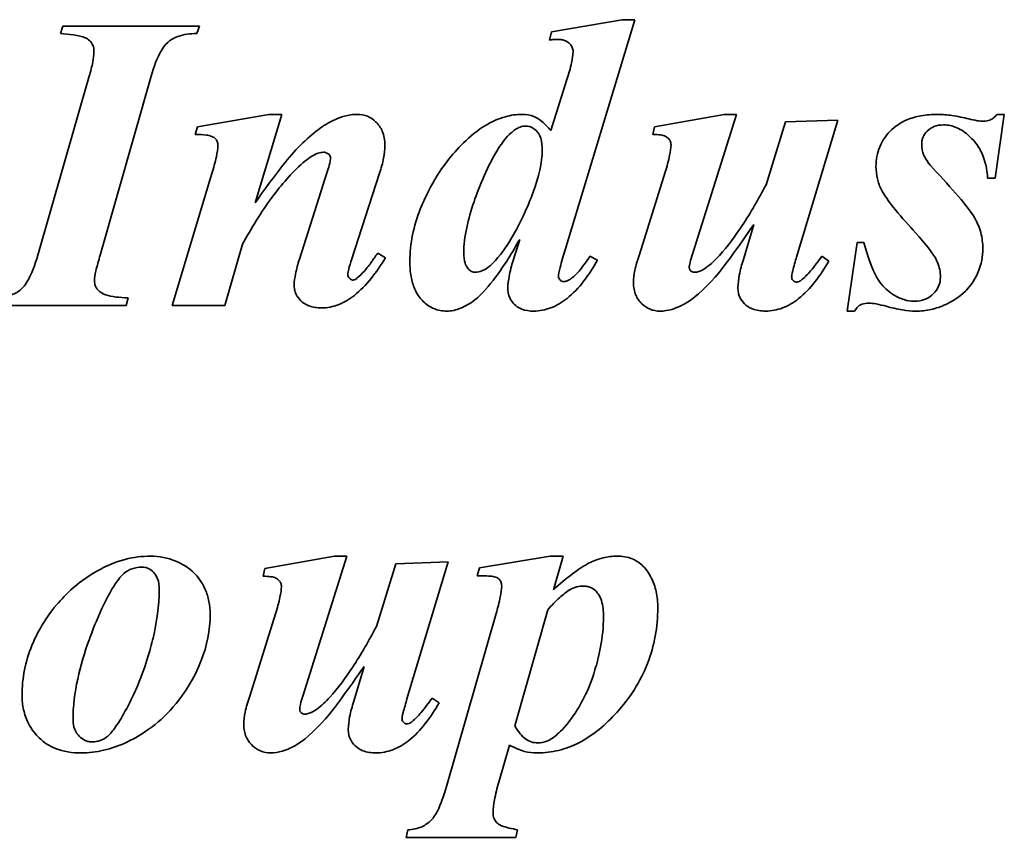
# Model space of a CAD drawing. Header units: millimetres. Extents: x 315 to 945, y 170 to 721.
# Tile 4 of 5: x 610 to 716, y 447 to 535. Entities that reach past the tile are written whole.
import ezdxf

# ---------------------------------------------------------------- set-up
doc = ezdxf.new("R2010")
doc.units = ezdxf.units.MM
doc.header["$LTSCALE"] = 3
doc.layers.add('Krawędzie widoczne(ISO)', color=7, linetype='Continuous', lineweight=35, true_color=0x262659)

msp = doc.modelspace()

# ---------------------------------------------------------------- linework, layer by layer
at = {"layer": 'Krawędzie widoczne(ISO)'}
for p, q in [((614.77, 534.12), (614.52, 533.31)), ((629.45, 534.12), (614.77, 534.12)), ((629.15, 533.31), (629.45, 534.12)), ((674.84, 534.8), (667.24, 533.48)), ((668.71, 510.07), (676.21, 534.8)), ((676.21, 534.8), (674.84, 534.8)), ((667.24, 533.48), (667.04, 532.62)), ((617.61, 528.72), (612.09, 509.51)), ((618.78, 509.51), (624.25, 528.72)), ((668.91, 528.38), (667.19, 522.89)), ((636.9, 524.63), (629.23, 523.31)), ((635.43, 515.14), (638.29, 524.63)), ((638.29, 524.63), (636.9, 524.63)), ((685.79, 524.63), (678.32, 523.31)), ((682.39, 509.61), (687.12, 524.63)), ((687.12, 524.63), (685.79, 524.63)), ((714.89, 517.79), (715.87, 524.63)), ((715.87, 524.63), (715.06, 524.63)), ((692.36, 523.82), (690.28, 517.06)), ((697.98, 524.02), (692.36, 523.82)), ((693.56, 509.31), (697.98, 524.02)), ((629.23, 523.31), (628.98, 522.47)), ((678.32, 523.31), (678.12, 522.47)), ((630.79, 518.28), (626.51, 504.12)), ((643.2, 518.58), (640.18, 509.09)), ((645.77, 509.02), (648.78, 518.33)), ((679.47, 518.43), (676.68, 509.58)), ((714.08, 517.79), (714.89, 517.79)), ((688.96, 512.79), (687.85, 509.04)), ((632.17, 504.12), (634.08, 510.68)), ((663.83, 511.2), (663.12, 508.94)), ((700.06, 510.88), (698.98, 503.5)), ((700.77, 510.88), (700.06, 510.88)), ((649.42, 509.24), (648.59, 509.73)), ((672.19, 508.97), (671.38, 509.39)), ((697.02, 508.87), (696.26, 509.39)), ((621.58, 504.12), (621.8, 504.92)), ((606.7, 504.12), (621.58, 504.12)), ((626.51, 504.12), (632.17, 504.12)), ((698.98, 503.5), (699.79, 503.5)), ((643.96, 477.18), (636.48, 475.86)), ((640.55, 462.16), (645.28, 477.18)), ((645.28, 477.18), (643.96, 477.18)), ((667.12, 477.18), (659.52, 475.93)), ((668.49, 477.18), (667.12, 477.18)), ((667.46, 473.58), (668.49, 477.18)), ((636.48, 475.86), (636.28, 475.02)), ((650.53, 476.37), (648.44, 469.61)), ((656.14, 476.57), (650.53, 476.37)), ((651.73, 461.86), (656.14, 476.57)), ((659.52, 475.93), (659.28, 475.07)), ((637.63, 470.98), (634.84, 462.13)), ((661.31, 471.03), (655.97, 452.43)), ((663.32, 458.95), (666.85, 471.42)), ((647.12, 465.34), (646.02, 461.59)), ((655.18, 461.42), (654.42, 461.94)), ((661.58, 452.92), (662.73, 456.89)), ((651.82, 447.79), (651.63, 446.98)), ((663.42, 446.98), (663.61, 447.79)), ((651.63, 446.98), (663.42, 446.98))]:
    msp.add_line(p, q, dxfattribs=at)
for points, knots in [([(614.52, 533.31), (615.4, 533.25), (616.53, 533.14), (617.31, 532.81), (617.5, 532.72), (617.82, 532.39), (617.93, 532.23), (618.09, 531.85), (618.12, 531.62), (618.12, 531.39)], [-0.6373129, -0.6373129, -0.6373129, -0.6373129, -0.2075339, -0.2075339, -0.1258508, -0.1258508, -0.0681153, -0.0681153, 0, 0, 0, 0]), ([(624.25, 528.72), (624.54, 529.72), (624.9, 530.72), (625.55, 531.81), (625.78, 532.12), (626.25, 532.55), (626.59, 532.8), (627.76, 533.23), (628.47, 533.31), (629.15, 533.31)], [-1.166148, -1.166148, -1.166148, -1.166148, -0.603716, -0.603716, -0.374739, -0.374739, -0.203762, -0.203762, 0, 0, 0, 0]), ([(667.04, 532.62), (667.2, 532.64), (667.36, 532.66), (667.66, 532.69), (667.79, 532.69), (667.93, 532.69)], [-0.08786677, -0.08786677, -0.08786677, -0.08786677, -0.04008979, -0.04008979, 0, 0, 0, 0]), ([(667.93, 532.69), (668.07, 532.69), (668.22, 532.68), (668.49, 532.63), (668.62, 532.59), (668.97, 532.44), (669.13, 532.3), (669.34, 532.08), (669.42, 531.95), (669.54, 531.67), (669.57, 531.52), (669.57, 531.37)], [-0.1900089, -0.1900089, -0.1900089, -0.1900089, -0.1630808, -0.1630808, -0.1385214, -0.1385214, -0.0915822, -0.0915822, -0.0460618, -0.0460618, 0, 0, 0, 0]), ([(618.12, 531.39), (618.12, 531.04), (618.06, 530.62), (617.9, 529.76), (617.75, 529.22), (617.61, 528.72)], [-0.2621429, -0.2621429, -0.2621429, -0.2621429, -0.1551944, -0.1551944, 0, 0, 0, 0]), ([(669.57, 531.37), (669.57, 531.02), (669.49, 530.58), (669.27, 529.59), (669.09, 528.95), (668.91, 528.38)], [-0.302847, -0.302847, -0.302847, -0.302847, -0.178125, -0.178125, 0, 0, 0, 0]), ([(646.41, 524.63), (645.93, 524.63), (645.46, 524.56), (644.29, 524.23), (643.72, 523.94), (642.39, 523.26), (641.13, 522.19), (639.81, 520.83)], [-0.7468388, -0.7468388, -0.7468388, -0.7468388, -0.6765568, -0.6765568, -0.5663734, -0.5663734, 0, 0, 0, 0]), ([(649.37, 521.3), (649.37, 521.57), (649.35, 521.84), (649.25, 522.35), (649.18, 522.6), (648.92, 523.2), (648.68, 523.54), (648.11, 524.09), (647.82, 524.29), (647.14, 524.57), (646.78, 524.63), (646.41, 524.63)], [-0.5209884, -0.5209884, -0.5209884, -0.5209884, -0.4326593, -0.4326593, -0.3507269, -0.3507269, -0.2186441, -0.2186441, -0.1119866, -0.1119866, 0, 0, 0, 0]), ([(664.08, 524.63), (663.48, 524.63), (662.88, 524.54), (661.52, 524.17), (660.86, 523.84), (658.74, 522.68), (657.18, 521.01), (654.68, 517.9), (653.64, 515.66), (652.44, 512.64), (652.04, 510.75), (652.04, 508.8)], [-1.263066, -1.263066, -1.263066, -1.263066, -1.229364, -1.229364, -1.183859, -1.183859, -0.975186, -0.975186, -0.586469, -0.586469, 0, 0, 0, 0]), ([(667.19, 522.89), (666.9, 523.23), (666.56, 523.58), (665.89, 524.13), (665.62, 524.28), (664.95, 524.56), (664.52, 524.63), (664.08, 524.63)], [-0.3083639, -0.3083639, -0.3083639, -0.3083639, -0.217361, -0.217361, -0.1321231, -0.1321231, 0, 0, 0, 0]), ([(708.71, 524.63), (708.11, 524.63), (707.51, 524.59), (706.4, 524.39), (705.88, 524.24), (704.75, 523.76), (704.14, 523.37), (703.11, 522.31), (702.75, 521.77), (702.21, 520.49), (702.09, 519.77), (702.09, 519.04)], [-1.056037, -1.056037, -1.056037, -1.056037, -0.847204, -0.847204, -0.661266, -0.661266, -0.417535, -0.417535, -0.219088, -0.219088, 0, 0, 0, 0]), ([(712.07, 524.14), (711.47, 524.29), (710.85, 524.42), (709.74, 524.58), (709.22, 524.63), (708.71, 524.63)], [-0.3366038, -0.3366038, -0.3366038, -0.3366038, -0.1513603, -0.1513603, 0, 0, 0, 0]), ([(715.06, 524.63), (714.96, 524.49), (714.84, 524.37), (714.59, 524.16), (714.46, 524.08), (714.11, 523.93), (713.89, 523.89), (713.66, 523.89)], [-0.1654833, -0.1654833, -0.1654833, -0.1654833, -0.1146848, -0.1146848, -0.0673965, -0.0673965, 0, 0, 0, 0]), ([(662.9, 522.64), (663.19, 522.9), (663.52, 523.14), (664.07, 523.34), (664.27, 523.38), (664.47, 523.38)], [-0.1755741, -0.1755741, -0.1755741, -0.1755741, -0.0605045, -0.0605045, 0, 0, 0, 0]), ([(664.47, 523.38), (664.59, 523.38), (664.7, 523.37), (664.93, 523.31), (665.04, 523.28), (665.36, 523.11), (665.56, 522.95), (665.8, 522.67), (665.96, 522.46), (666.22, 521.67), (666.26, 521.21), (666.26, 520.78)], [-0.7644939, -0.7644939, -0.7644939, -0.7644939, -0.6408518, -0.6408518, -0.5182429, -0.5182429, -0.2506352, -0.2506352, -0.1275716, -0.1275716, 0, 0, 0, 0]), ([(707, 521.47), (707, 521.6), (707.01, 521.72), (707.06, 521.97), (707.09, 522.09), (707.25, 522.44), (707.4, 522.65), (707.85, 523.09), (708.11, 523.23), (708.64, 523.45), (708.99, 523.5), (709.35, 523.5)], [-0.2628807, -0.2628807, -0.2628807, -0.2628807, -0.2402612, -0.2402612, -0.2182572, -0.2182572, -0.1721496, -0.1721496, -0.106597, -0.106597, 0, 0, 0, 0]), ([(709.35, 523.5), (709.59, 523.5), (709.83, 523.48), (710.3, 523.38), (710.54, 523.3), (711.26, 522.99), (711.7, 522.67), (712.84, 521.64), (713.21, 520.99), (713.82, 519.69), (714.02, 518.74), (714.08, 517.79)], [-0.5761824, -0.5761824, -0.5761824, -0.5761824, -0.5415474, -0.5415474, -0.5063063, -0.5063063, -0.4286761, -0.4286761, -0.2859912, -0.2859912, 0, 0, 0, 0]), ([(713.66, 523.89), (713.44, 523.89), (713.19, 523.92), (712.67, 524), (712.36, 524.07), (712.07, 524.14)], [-0.1575099, -0.1575099, -0.1575099, -0.1575099, -0.0901544, -0.0901544, 0, 0, 0, 0]), ([(628.98, 522.47), (629.4, 522.47), (629.86, 522.46), (630.38, 522.39), (630.61, 522.35), (630.96, 522.17), (631.07, 522.1), (631.22, 521.95), (631.3, 521.85), (631.41, 521.57), (631.43, 521.42), (631.43, 521.27)], [-0.6242156, -0.6242156, -0.6242156, -0.6242156, -0.3124432, -0.3124432, -0.1646324, -0.1646324, -0.0909288, -0.0909288, -0.0452178, -0.0452178, 0, 0, 0, 0]), ([(657.83, 509.75), (657.83, 511.49), (658.29, 513.4), (659.46, 516.79), (660.45, 519.25), (661.94, 521.58), (662.39, 522.19), (662.9, 522.64)], [-1.58624, -1.58624, -1.58624, -1.58624, -0.832035, -0.832035, -0.204639, -0.204639, 0, 0, 0, 0]), ([(678.12, 522.47), (678.39, 522.47), (678.7, 522.46), (679.19, 522.39), (679.33, 522.35), (679.6, 522.21), (679.72, 522.13), (679.92, 521.92), (679.98, 521.82), (680.06, 521.61), (680.08, 521.48), (680.08, 521.35)], [-0.1458972, -0.1458972, -0.1458972, -0.1458972, -0.1147906, -0.1147906, -0.0891128, -0.0891128, -0.0654421, -0.0654421, -0.040607, -0.040607, 0, 0, 0, 0]), ([(631.43, 521.27), (631.42, 520.93), (631.35, 520.49), (631.14, 519.5), (630.96, 518.85), (630.79, 518.28)], [-0.3012734, -0.3012734, -0.3012734, -0.3012734, -0.1781772, -0.1781772, 0, 0, 0, 0]), ([(648.78, 518.33), (648.96, 518.85), (649.12, 519.4), (649.31, 520.38), (649.37, 520.85), (649.37, 521.3)], [-0.300648, -0.300648, -0.300648, -0.300648, -0.1350222, -0.1350222, 0, 0, 0, 0]), ([(680.08, 521.35), (680.08, 521.06), (680.02, 520.65), (679.81, 519.66), (679.63, 518.99), (679.47, 518.43)], [-0.3023632, -0.3023632, -0.3023632, -0.3023632, -0.1763339, -0.1763339, 0, 0, 0, 0]), ([(708.56, 518.45), (707.59, 519.48), (707.35, 519.97), (707.07, 520.62), (707, 521.03), (707, 521.47)], [-0.2112938, -0.2112938, -0.2112938, -0.2112938, -0.1302692, -0.1302692, 0, 0, 0, 0]), ([(639.81, 520.83), (639.22, 520.19), (638.52, 519.32), (637.14, 517.53), (636.23, 516.28), (635.43, 515.14)], [-0.6741237, -0.6741237, -0.6741237, -0.6741237, -0.4164358, -0.4164358, 0, 0, 0, 0]), ([(640.55, 519.41), (641.12, 519.91), (641.68, 520.28), (642.38, 520.52), (642.58, 520.56), (642.78, 520.56)], [-0.2219543, -0.2219543, -0.2219543, -0.2219543, -0.0606598, -0.0606598, 0, 0, 0, 0]), ([(642.78, 520.56), (642.84, 520.56), (642.91, 520.56), (643.03, 520.53), (643.08, 520.51), (643.24, 520.43), (643.32, 520.36), (643.41, 520.26), (643.45, 520.21), (643.5, 520.08), (643.52, 520.02), (643.52, 519.95)], [-0.08342679, -0.08342679, -0.08342679, -0.08342679, -0.07212497, -0.07212497, -0.06120897, -0.06120897, -0.04059948, -0.04059948, -0.02010116, -0.02010116, 0, 0, 0, 0]), ([(666.26, 520.78), (666.26, 519.44), (665.87, 517.88), (664.73, 514.78), (663.79, 512.65), (662.13, 510.01), (661.44, 509.08), (660.65, 508.38)], [-1.612107, -1.612107, -1.612107, -1.612107, -0.938358, -0.938358, -0.3183, -0.3183, 0, 0, 0, 0]), ([(634.08, 510.68), (635.02, 512.42), (636.09, 514.17), (638.23, 517.06), (639.33, 518.33), (640.55, 519.41)], [-1.082043, -1.082043, -1.082043, -1.082043, -0.487791, -0.487791, 0, 0, 0, 0]), ([(643.52, 519.95), (643.52, 519.78), (643.48, 519.58), (643.37, 519.12), (643.28, 518.83), (643.2, 518.58)], [-0.1401758, -0.1401758, -0.1401758, -0.1401758, -0.081348, -0.081348, 0, 0, 0, 0]), ([(702.09, 519.04), (702.09, 518.6), (702.14, 518.15), (702.34, 517.31), (702.48, 516.91), (702.68, 516.54)], [-0.2604431, -0.2604431, -0.2604431, -0.2604431, -0.1266781, -0.1266781, 0, 0, 0, 0]), ([(713.56, 510.24), (713.56, 510.81), (713.49, 511.38), (713.16, 512.63), (712.9, 513.12), (712.25, 514.37), (710.55, 516.33), (708.56, 518.45)], [-1.099276, -1.099276, -1.099276, -1.099276, -0.998727, -0.998727, -0.870426, -0.870426, 0, 0, 0, 0]), ([(690.28, 517.06), (689.5, 515.58), (688.64, 514.08), (686.99, 511.59), (686.17, 510.46), (685.28, 509.48)], [-0.8971335, -0.8971335, -0.8971335, -0.8971335, -0.3963164, -0.3963164, 0, 0, 0, 0]), ([(702.68, 516.54), (702.99, 515.95), (703.46, 515.29), (704.59, 513.85), (705.37, 512.98), (706.09, 512.2)], [-0.5486078, -0.5486078, -0.5486078, -0.5486078, -0.3173361, -0.3173361, 0, 0, 0, 0]), ([(684.81, 507.15), (685.36, 507.77), (686.02, 508.65), (687.31, 510.4), (688.19, 511.67), (688.96, 512.79)], [-0.6495984, -0.6495984, -0.6495984, -0.6495984, -0.4082726, -0.4082726, 0, 0, 0, 0]), ([(706.09, 512.2), (708.01, 510.1), (708.47, 509.28), (708.9, 508.22), (709.01, 507.7), (709.01, 507.15)], [-0.3412764, -0.3412764, -0.3412764, -0.3412764, -0.1633763, -0.1633763, 0, 0, 0, 0]), ([(659.01, 504.7), (659.79, 505.32), (660.56, 506.22), (662.17, 508.39), (663.07, 509.85), (663.83, 511.2)], [-0.8086035, -0.8086035, -0.8086035, -0.8086035, -0.4659243, -0.4659243, 0, 0, 0, 0]), ([(706.19, 504.56), (705.82, 504.56), (705.46, 504.62), (704.68, 504.87), (704.29, 505.07), (703.4, 505.62), (702.9, 506.07), (702.14, 507.13), (701.58, 508.09), (700.77, 510.88)], [-2.727872, -2.727872, -2.727872, -2.727872, -2.329222, -2.329222, -1.833618, -1.833618, -0.873073, -0.873073, 0, 0, 0, 0]), ([(648.59, 509.73), (648.47, 509.56), (648.33, 509.37), (648.13, 509.08), (648.03, 508.94), (647.95, 508.82)], [-0.1068318, -0.1068318, -0.1068318, -0.1068318, -0.0427052, -0.0427052, 0, 0, 0, 0]), ([(659.05, 507.67), (658.99, 507.67), (658.92, 507.68), (658.79, 507.71), (658.73, 507.74), (658.53, 507.84), (658.41, 507.94), (658.13, 508.27), (658.03, 508.47), (657.86, 508.99), (657.83, 509.39), (657.83, 509.75)], [-0.2220548, -0.2220548, -0.2220548, -0.2220548, -0.2086206, -0.2086206, -0.1949401, -0.1949401, -0.1640959, -0.1640959, -0.1086515, -0.1086515, 0, 0, 0, 0]), ([(668, 507.25), (668, 507.42), (668.07, 507.76), (668.32, 508.78), (668.54, 509.51), (668.71, 510.07)], [-0.3127418, -0.3127418, -0.3127418, -0.3127418, -0.1771508, -0.1771508, 0, 0, 0, 0]), ([(682.04, 508.16), (682.04, 508.31), (682.08, 508.51), (682.2, 509), (682.3, 509.33), (682.39, 509.61)], [-0.1511476, -0.1511476, -0.1511476, -0.1511476, -0.0876934, -0.0876934, 0, 0, 0, 0]), ([(706.36, 503.5), (706.91, 503.5), (707.46, 503.56), (708.54, 503.8), (709.07, 503.98), (710.2, 504.51), (710.99, 504.95), (711.95, 505.9), (712.59, 506.58), (713.4, 508.52), (713.56, 509.36), (713.56, 510.24)], [-3.130068, -3.130068, -3.130068, -3.130068, -2.363192, -2.363192, -1.586111, -1.586111, -0.62929, -0.62929, -0.263675, -0.263675, 0, 0, 0, 0]), ([(612.09, 509.51), (611.8, 508.49), (611.42, 507.46), (610.63, 506.14), (610.36, 505.89), (609.89, 505.51), (609.51, 505.33), (608.44, 504.99), (607.66, 504.92), (606.95, 504.92)], [-0.479985, -0.479985, -0.479985, -0.479985, -0.3954463, -0.3954463, -0.3372477, -0.3372477, -0.214238, -0.214238, 0, 0, 0, 0]), ([(618.17, 506.79), (618.17, 507.04), (618.23, 507.4), (618.45, 508.35), (618.63, 508.98), (618.78, 509.51)], [-0.2905969, -0.2905969, -0.2905969, -0.2905969, -0.1656333, -0.1656333, 0, 0, 0, 0]), ([(640.18, 509.09), (640.02, 508.58), (639.87, 508.01), (639.69, 507.12), (639.62, 506.69), (639.62, 506.32)], [-0.2743742, -0.2743742, -0.2743742, -0.2743742, -0.111237, -0.111237, 0, 0, 0, 0]), ([(642.56, 503.85), (643.17, 503.85), (643.77, 503.96), (644.97, 504.42), (645.55, 504.78), (647.36, 506.2), (648.47, 507.67), (649.42, 509.24)], [-0.9848531, -0.9848531, -0.9848531, -0.9848531, -0.7776491, -0.7776491, -0.5504324, -0.5504324, 0, 0, 0, 0]), ([(645.38, 507.42), (645.38, 507.58), (645.43, 507.82), (645.55, 508.33), (645.67, 508.71), (645.77, 509.02)], [-0.1554808, -0.1554808, -0.1554808, -0.1554808, -0.0982783, -0.0982783, 0, 0, 0, 0]), ([(647.95, 508.82), (647.7, 508.47), (647.44, 508.12), (646.91, 507.53), (646.64, 507.26), (646.36, 507.03)], [-0.2387281, -0.2387281, -0.2387281, -0.2387281, -0.1094422, -0.1094422, 0, 0, 0, 0]), ([(652.04, 508.8), (652.04, 508.26), (652.08, 507.72), (652.25, 506.74), (652.38, 506.29), (652.76, 505.42), (653.04, 504.95), (653.84, 504.19), (654.2, 503.94), (655.06, 503.58), (655.52, 503.5), (655.99, 503.5)], [-0.8651016, -0.8651016, -0.8651016, -0.8651016, -0.6541127, -0.6541127, -0.472702, -0.472702, -0.2770753, -0.2770753, -0.1423183, -0.1423183, 0, 0, 0, 0]), ([(663.12, 508.94), (662.96, 508.4), (662.81, 507.8), (662.63, 506.84), (662.56, 506.38), (662.56, 505.98)], [-0.2941597, -0.2941597, -0.2941597, -0.2941597, -0.121435, -0.121435, 0, 0, 0, 0]), ([(665.33, 503.5), (665.96, 503.5), (666.57, 503.62), (667.8, 504.09), (668.39, 504.44), (670.2, 505.89), (671.28, 507.37), (672.19, 508.97)], [-0.9938843, -0.9938843, -0.9938843, -0.9938843, -0.7807809, -0.7807809, -0.5510154, -0.5510154, 0, 0, 0, 0]), ([(671.38, 509.39), (671.06, 508.9), (670.69, 508.38), (670.03, 507.59), (669.71, 507.26), (669.4, 507.03)], [-0.2720376, -0.2720376, -0.2720376, -0.2720376, -0.1169025, -0.1169025, 0, 0, 0, 0]), ([(676.68, 509.58), (676.49, 509.03), (676.32, 508.44), (676.11, 507.44), (676.04, 506.97), (676.04, 506.54)], [-0.3051269, -0.3051269, -0.3051269, -0.3051269, -0.1298936, -0.1298936, 0, 0, 0, 0]), ([(685.28, 509.48), (684.86, 509.03), (684.36, 508.54), (683.62, 508.01), (683.35, 507.85), (682.92, 507.7), (682.77, 507.67), (682.61, 507.67)], [-0.3206453, -0.3206453, -0.3206453, -0.3206453, -0.1349844, -0.1349844, -0.0473274, -0.0473274, 0, 0, 0, 0]), ([(687.85, 509.04), (687.68, 508.5), (687.52, 507.93), (687.33, 506.94), (687.27, 506.47), (687.27, 506.03)], [-0.303526, -0.303526, -0.303526, -0.303526, -0.1327001, -0.1327001, 0, 0, 0, 0]), ([(690.23, 503.5), (690.86, 503.5), (691.46, 503.62), (692.67, 504.08), (693.25, 504.43), (695.04, 505.84), (696.12, 507.3), (697.02, 508.87)], [-0.97978, -0.97978, -0.97978, -0.97978, -0.7695521, -0.7695521, -0.5429276, -0.5429276, 0, 0, 0, 0]), ([(693.03, 507.15), (693.03, 507.25), (693.07, 507.49), (693.27, 508.28), (693.44, 508.87), (693.56, 509.31)], [-0.2404747, -0.2404747, -0.2404747, -0.2404747, -0.1370708, -0.1370708, 0, 0, 0, 0]), ([(696.26, 509.39), (695.9, 508.87), (695.48, 508.3), (694.77, 507.47), (694.44, 507.12), (694.13, 506.89)], [-0.2809458, -0.2809458, -0.2809458, -0.2809458, -0.1173927, -0.1173927, 0, 0, 0, 0]), ([(660.65, 508.38), (660.39, 508.14), (660.09, 507.94), (659.54, 507.72), (659.3, 507.67), (659.05, 507.67)], [-0.1790578, -0.1790578, -0.1790578, -0.1790578, -0.0737771, -0.0737771, 0, 0, 0, 0]), ([(682.19, 507.84), (682.17, 507.86), (682.14, 507.89), (682.1, 507.94), (682.09, 507.97), (682.05, 508.05), (682.04, 508.1), (682.04, 508.16)], [-0.03656585, -0.03656585, -0.03656585, -0.03656585, -0.02656118, -0.02656118, -0.01696452, -0.01696452, 0, 0, 0, 0]), ([(682.61, 507.67), (682.53, 507.67), (682.45, 507.68), (682.31, 507.74), (682.25, 507.79), (682.19, 507.84)], [-0.04682376, -0.04682376, -0.04682376, -0.04682376, -0.02335621, -0.02335621, 0, 0, 0, 0]), ([(618.81, 505.54), (618.69, 505.62), (618.58, 505.71), (618.41, 505.93), (618.34, 506.05), (618.2, 506.37), (618.17, 506.58), (618.17, 506.79)], [-0.1473676, -0.1473676, -0.1473676, -0.1473676, -0.1044337, -0.1044337, -0.0633718, -0.0633718, 0, 0, 0, 0]), ([(645.89, 506.84), (645.86, 506.84), (645.83, 506.84), (645.78, 506.86), (645.75, 506.87), (645.65, 506.92), (645.59, 506.98), (645.49, 507.08), (645.45, 507.14), (645.39, 507.28), (645.38, 507.35), (645.38, 507.42)], [-0.0794872, -0.0794872, -0.0794872, -0.0794872, -0.07222195, -0.07222195, -0.06448473, -0.06448473, -0.04487166, -0.04487166, -0.02171504, -0.02171504, 0, 0, 0, 0]), ([(646.36, 507.03), (646.28, 506.97), (646.19, 506.91), (646.03, 506.85), (645.96, 506.84), (645.89, 506.84)], [-0.0513478, -0.0513478, -0.0513478, -0.0513478, -0.02039487, -0.02039487, 0, 0, 0, 0]), ([(668.54, 506.66), (668.51, 506.66), (668.48, 506.67), (668.41, 506.68), (668.38, 506.69), (668.27, 506.74), (668.21, 506.8), (668.11, 506.9), (668.07, 506.96), (668.01, 507.1), (668, 507.17), (668, 507.25)], [-0.07837047, -0.07837047, -0.07837047, -0.07837047, -0.07156226, -0.07156226, -0.06464869, -0.06464869, -0.04552633, -0.04552633, -0.02364622, -0.02364622, 0, 0, 0, 0]), ([(669.4, 507.03), (669.24, 506.91), (669.06, 506.8), (668.77, 506.69), (668.66, 506.66), (668.54, 506.66)], [-0.09431432, -0.09431432, -0.09431432, -0.09431432, -0.03475814, -0.03475814, 0, 0, 0, 0]), ([(676.04, 506.54), (676.04, 506.31), (676.06, 506.08), (676.15, 505.63), (676.21, 505.42), (676.45, 504.87), (676.68, 504.56), (677.21, 504.04), (677.5, 503.85), (678.17, 503.57), (678.53, 503.5), (678.91, 503.5)], [-0.4712693, -0.4712693, -0.4712693, -0.4712693, -0.4009862, -0.4009862, -0.3350121, -0.3350121, -0.2179625, -0.2179625, -0.1117787, -0.1117787, 0, 0, 0, 0]), ([(678.91, 503.5), (679.33, 503.5), (679.75, 503.57), (680.8, 503.87), (681.3, 504.14), (682.43, 504.75), (683.56, 505.78), (684.81, 507.15)], [-0.7349815, -0.7349815, -0.7349815, -0.7349815, -0.6653801, -0.6653801, -0.5571735, -0.5571735, 0, 0, 0, 0]), ([(693.54, 506.62), (693.5, 506.62), (693.47, 506.62), (693.4, 506.64), (693.37, 506.65), (693.29, 506.69), (693.23, 506.74), (693.12, 506.88), (693.08, 506.94), (693.04, 507.06), (693.03, 507.1), (693.03, 507.15)], [-0.1151754, -0.1151754, -0.1151754, -0.1151754, -0.0928446, -0.0928446, -0.0701855, -0.0701855, -0.0363258, -0.0363258, -0.0150744, -0.0150744, 0, 0, 0, 0]), ([(694.13, 506.89), (694.03, 506.79), (693.92, 506.71), (693.71, 506.63), (693.63, 506.62), (693.54, 506.62)], [-0.06628231, -0.06628231, -0.06628231, -0.06628231, -0.02586333, -0.02586333, 0, 0, 0, 0]), ([(709.01, 507.15), (709.01, 506.82), (708.95, 506.49), (708.68, 505.86), (708.49, 505.59), (708.06, 505.17), (707.78, 504.94), (707, 504.62), (706.6, 504.56), (706.19, 504.56)], [-0.5899246, -0.5899246, -0.5899246, -0.5899246, -0.4216182, -0.4216182, -0.2522134, -0.2522134, -0.1229475, -0.1229475, 0, 0, 0, 0]), ([(621.8, 504.92), (620.85, 504.95), (620.02, 505.04), (619.2, 505.31), (618.99, 505.41), (618.81, 505.54)], [-0.2582736, -0.2582736, -0.2582736, -0.2582736, -0.0660865, -0.0660865, 0, 0, 0, 0]), ([(639.62, 506.32), (639.62, 506.15), (639.63, 505.99), (639.7, 505.66), (639.74, 505.51), (639.93, 505.07), (640.12, 504.82), (640.5, 504.45), (640.76, 504.24), (641.61, 503.91), (642.09, 503.85), (642.56, 503.85)], [-0.6671908, -0.6671908, -0.6671908, -0.6671908, -0.5646232, -0.5646232, -0.4665076, -0.4665076, -0.2739272, -0.2739272, -0.1402794, -0.1402794, 0, 0, 0, 0]), ([(662.56, 505.98), (662.56, 505.8), (662.57, 505.62), (662.64, 505.27), (662.69, 505.11), (662.88, 504.67), (663.06, 504.42), (663.41, 504.08), (663.65, 503.87), (664.45, 503.56), (664.9, 503.5), (665.33, 503.5)], [-0.7528197, -0.7528197, -0.7528197, -0.7528197, -0.6182389, -0.6182389, -0.4913185, -0.4913185, -0.2596394, -0.2596394, -0.1297243, -0.1297243, 0, 0, 0, 0]), ([(687.27, 506.03), (687.27, 505.85), (687.28, 505.67), (687.35, 505.33), (687.39, 505.17), (687.58, 504.74), (687.75, 504.5), (688.16, 504.1), (688.44, 503.89), (689.27, 503.57), (689.76, 503.5), (690.23, 503.5)], [-0.5706747, -0.5706747, -0.5706747, -0.5706747, -0.4878585, -0.4878585, -0.4099322, -0.4099322, -0.2693005, -0.2693005, -0.1426538, -0.1426538, 0, 0, 0, 0]), ([(655.99, 503.5), (656.5, 503.5), (657, 503.61), (658.03, 504.02), (658.54, 504.34), (659.01, 504.7)], [-0.3310136, -0.3310136, -0.3310136, -0.3310136, -0.1769211, -0.1769211, 0, 0, 0, 0]), ([(699.79, 503.5), (699.91, 503.67), (700.04, 503.85), (700.34, 504.14), (700.46, 504.2), (700.8, 504.33), (701.06, 504.36), (701.33, 504.36)], [-0.1618344, -0.1618344, -0.1618344, -0.1618344, -0.1210649, -0.1210649, -0.080709, -0.080709, 0, 0, 0, 0]), ([(701.33, 504.36), (701.59, 504.36), (701.87, 504.32), (702.47, 504.21), (702.85, 504.11), (703.2, 504.02)], [-0.182763, -0.182763, -0.182763, -0.182763, -0.10782, -0.10782, 0, 0, 0, 0]), ([(703.2, 504.02), (703.76, 503.86), (704.35, 503.73), (705.4, 503.56), (705.89, 503.5), (706.36, 503.5)], [-0.3174343, -0.3174343, -0.3174343, -0.3174343, -0.1415267, -0.1415267, 0, 0, 0, 0]), ([(624.2, 477.18), (623.28, 477.18), (622.37, 477.07), (620.34, 476.54), (619.45, 476.12), (616.49, 474.54), (615, 473.01), (612.63, 470.21), (611.82, 468.46), (610.74, 465.88), (610.4, 464.09), (610.4, 462.23)], [-1.074188, -1.074188, -1.074188, -1.074188, -1.041441, -1.041441, -1.000051, -1.000051, -0.838652, -0.838652, -0.558079, -0.558079, 0, 0, 0, 0]), ([(630.6, 470.93), (630.6, 471.4), (630.56, 471.87), (630.38, 472.77), (630.24, 473.2), (629.68, 474.49), (629.21, 475.04), (628.26, 475.99), (627.52, 476.39), (626.05, 477), (625.14, 477.18), (624.2, 477.18)], [-0.6559595, -0.6559595, -0.6559595, -0.6559595, -0.6119922, -0.6119922, -0.569762, -0.569762, -0.4806953, -0.4806953, -0.2820664, -0.2820664, 0, 0, 0, 0]), ([(674.28, 477.18), (673.78, 477.18), (673.28, 477.12), (672.1, 476.83), (671.57, 476.58), (670.23, 475.91), (668.89, 474.87), (667.46, 473.58)], [-0.8180158, -0.8180158, -0.8180158, -0.8180158, -0.7196431, -0.7196431, -0.5788461, -0.5788461, 0, 0, 0, 0]), ([(678.66, 471.64), (678.66, 472.22), (678.61, 472.8), (678.37, 473.89), (678.2, 474.39), (677.81, 475.15), (677.52, 475.67), (676.73, 476.45), (676.35, 476.71), (675.39, 477.1), (674.84, 477.18), (674.28, 477.18)], [-1.160025, -1.160025, -1.160025, -1.160025, -0.817577, -0.817577, -0.501753, -0.501753, -0.309592, -0.309592, -0.168123, -0.168123, 0, 0, 0, 0]), ([(621.33, 475.32), (621.59, 475.55), (621.89, 475.72), (622.56, 475.95), (622.93, 476), (623.29, 476)], [-0.2142357, -0.2142357, -0.2142357, -0.2142357, -0.1102102, -0.1102102, 0, 0, 0, 0]), ([(623.29, 476), (623.41, 476), (623.52, 475.99), (623.74, 475.95), (623.85, 475.91), (624.17, 475.77), (624.35, 475.62), (624.66, 475.3), (624.82, 475.09), (625.09, 474.4), (625.13, 473.99), (625.13, 473.6)], [-0.4693121, -0.4693121, -0.4693121, -0.4693121, -0.409107, -0.409107, -0.3498279, -0.3498279, -0.2230247, -0.2230247, -0.1170772, -0.1170772, 0, 0, 0, 0]), ([(615.87, 459.58), (615.87, 462.51), (616.62, 465.51), (617.86, 468.9), (619, 472.01), (620.6, 474.5), (620.95, 474.97), (621.33, 475.32)], [-3.438441, -3.438441, -3.438441, -3.438441, -0.780771, -0.780771, -0.15383, -0.15383, 0, 0, 0, 0]), ([(636.28, 475.02), (636.55, 475.02), (636.86, 475.01), (637.35, 474.94), (637.49, 474.9), (637.76, 474.76), (637.88, 474.68), (638.09, 474.47), (638.14, 474.37), (638.22, 474.16), (638.25, 474.03), (638.25, 473.9)], [-0.1458972, -0.1458972, -0.1458972, -0.1458972, -0.1147906, -0.1147906, -0.0891128, -0.0891128, -0.0654421, -0.0654421, -0.040607, -0.040607, 0, 0, 0, 0]), ([(659.28, 475.07), (659.8, 475.07), (660.43, 475.06), (661, 475), (661.2, 474.97), (661.48, 474.83), (661.57, 474.77), (661.67, 474.67), (661.75, 474.58), (661.87, 474.28), (661.9, 474.13), (661.9, 473.97)], [-1.20434, -1.20434, -1.20434, -1.20434, -0.497394, -0.497394, -0.228857, -0.228857, -0.09722, -0.09722, -0.046697, -0.046697, 0, 0, 0, 0]), ([(638.25, 473.9), (638.25, 473.61), (638.18, 473.2), (637.97, 472.21), (637.79, 471.55), (637.63, 470.98)], [-0.3023632, -0.3023632, -0.3023632, -0.3023632, -0.1763339, -0.1763339, 0, 0, 0, 0]), ([(661.9, 473.97), (661.9, 473.63), (661.83, 473.2), (661.64, 472.23), (661.47, 471.59), (661.31, 471.03)], [-0.29534, -0.29534, -0.29534, -0.29534, -0.1751076, -0.1751076, 0, 0, 0, 0]), ([(669.23, 473.58), (669.46, 473.71), (669.7, 473.81), (670.21, 473.94), (670.46, 473.97), (670.72, 473.97)], [-0.1570239, -0.1570239, -0.1570239, -0.1570239, -0.0778522, -0.0778522, 0, 0, 0, 0]), ([(670.72, 473.97), (670.86, 473.97), (671.01, 473.95), (671.28, 473.89), (671.41, 473.84), (671.78, 473.65), (671.99, 473.47), (672.29, 473.11), (672.47, 472.86), (672.78, 471.88), (672.83, 471.26), (672.83, 470.71)], [-0.7141449, -0.7141449, -0.7141449, -0.7141449, -0.6099922, -0.6099922, -0.5082366, -0.5082366, -0.3081952, -0.3081952, -0.1661302, -0.1661302, 0, 0, 0, 0]), ([(625.13, 473.6), (625.13, 471.85), (624.87, 470.08), (624.17, 467.17), (623.61, 465.13), (621.93, 461.29), (621.05, 459.66), (620.06, 458.32), (619.78, 458), (619.5, 457.77)], [-1.510017, -1.510017, -1.510017, -1.510017, -0.881459, -0.881459, -0.434968, -0.434968, -0.10895, -0.10895, 0, 0, 0, 0]), ([(666.85, 471.42), (667.24, 471.87), (667.68, 472.34), (668.46, 473.04), (668.84, 473.35), (669.23, 473.58)], [-0.3153895, -0.3153895, -0.3153895, -0.3153895, -0.1341991, -0.1341991, 0, 0, 0, 0]), ([(674.25, 460.39), (675.66, 461.95), (676.79, 463.7), (678.31, 467.58), (678.66, 469.58), (678.66, 471.64)], [-1.249371, -1.249371, -1.249371, -1.249371, -0.619028, -0.619028, 0, 0, 0, 0]), ([(616.73, 456.05), (617.55, 456.05), (618.36, 456.15), (619.99, 456.53), (620.8, 456.81), (622.78, 457.73), (624.57, 458.75), (628.12, 462.58), (629.14, 464.7), (630.25, 467.56), (630.6, 469.22), (630.6, 470.93)], [-1.805849, -1.805849, -1.805849, -1.805849, -1.564721, -1.564721, -1.31276, -1.31276, -0.922689, -0.922689, -0.513578, -0.513578, 0, 0, 0, 0]), ([(672.83, 470.71), (672.83, 468.38), (672.31, 466.27), (671.2, 462.6), (670.32, 461.12), (668.92, 459.03), (668.25, 458.39), (667.54, 457.75), (667.19, 457.5), (666.44, 457.2), (666.11, 457.13), (665.77, 457.13)], [-0.528842, -0.528842, -0.528842, -0.528842, -0.4713296, -0.4713296, -0.368057, -0.368057, -0.2404512, -0.2404512, -0.1027934, -0.1027934, 0, 0, 0, 0]), ([(648.44, 469.61), (647.66, 468.14), (646.8, 466.63), (645.15, 464.14), (644.33, 463.01), (643.44, 462.03)], [-0.8971335, -0.8971335, -0.8971335, -0.8971335, -0.3963164, -0.3963164, 0, 0, 0, 0]), ([(642.98, 459.71), (643.52, 460.32), (644.18, 461.2), (645.47, 462.95), (646.35, 464.22), (647.12, 465.34)], [-0.6495984, -0.6495984, -0.6495984, -0.6495984, -0.4082726, -0.4082726, 0, 0, 0, 0]), ([(610.4, 462.23), (610.4, 461.7), (610.45, 461.18), (610.68, 460.18), (610.84, 459.71), (611.42, 458.55), (611.87, 458.02), (612.75, 457.16), (613.33, 456.79), (614.85, 456.18), (615.79, 456.05), (616.73, 456.05)], [-0.8474515, -0.8474515, -0.8474515, -0.8474515, -0.7449165, -0.7449165, -0.6476289, -0.6476289, -0.4911665, -0.4911665, -0.2798105, -0.2798105, 0, 0, 0, 0]), ([(634.84, 462.13), (634.65, 461.58), (634.48, 460.99), (634.27, 459.99), (634.2, 459.53), (634.2, 459.09)], [-0.3051269, -0.3051269, -0.3051269, -0.3051269, -0.1298936, -0.1298936, 0, 0, 0, 0]), ([(640.21, 460.71), (640.21, 460.86), (640.24, 461.06), (640.36, 461.55), (640.46, 461.88), (640.55, 462.16)], [-0.1511476, -0.1511476, -0.1511476, -0.1511476, -0.0876934, -0.0876934, 0, 0, 0, 0]), ([(643.44, 462.03), (643.03, 461.58), (642.52, 461.09), (641.78, 460.56), (641.51, 460.4), (641.09, 460.25), (640.93, 460.22), (640.77, 460.22)], [-0.3206453, -0.3206453, -0.3206453, -0.3206453, -0.1349844, -0.1349844, -0.0473274, -0.0473274, 0, 0, 0, 0]), ([(646.02, 461.59), (645.84, 461.05), (645.68, 460.48), (645.49, 459.49), (645.43, 459.02), (645.43, 458.58)], [-0.303526, -0.303526, -0.303526, -0.303526, -0.1327001, -0.1327001, 0, 0, 0, 0]), ([(648.39, 456.05), (649.02, 456.05), (649.62, 456.17), (650.83, 456.63), (651.41, 456.98), (653.21, 458.4), (654.28, 459.85), (655.18, 461.42)], [-0.97978, -0.97978, -0.97978, -0.97978, -0.7695521, -0.7695521, -0.5429276, -0.5429276, 0, 0, 0, 0]), ([(651.19, 459.71), (651.19, 459.8), (651.24, 460.04), (651.43, 460.83), (651.6, 461.42), (651.73, 461.86)], [-0.2404747, -0.2404747, -0.2404747, -0.2404747, -0.1370708, -0.1370708, 0, 0, 0, 0]), ([(654.42, 461.94), (654.06, 461.42), (653.64, 460.85), (652.93, 460.02), (652.6, 459.67), (652.29, 459.44)], [-0.2809458, -0.2809458, -0.2809458, -0.2809458, -0.1173927, -0.1173927, 0, 0, 0, 0]), ([(640.35, 460.39), (640.33, 460.41), (640.3, 460.44), (640.27, 460.49), (640.25, 460.52), (640.22, 460.6), (640.21, 460.65), (640.21, 460.71)], [-0.03656585, -0.03656585, -0.03656585, -0.03656585, -0.02656118, -0.02656118, -0.01696452, -0.01696452, 0, 0, 0, 0]), ([(640.77, 460.22), (640.69, 460.22), (640.62, 460.23), (640.47, 460.29), (640.41, 460.34), (640.35, 460.39)], [-0.04682376, -0.04682376, -0.04682376, -0.04682376, -0.02335621, -0.02335621, 0, 0, 0, 0]), ([(665.75, 456.05), (666.51, 456.05), (667.26, 456.14), (668.76, 456.51), (669.48, 456.78), (671.73, 457.93), (673.08, 459.09), (674.25, 460.39)], [-0.9855054, -0.9855054, -0.9855054, -0.9855054, -0.7564567, -0.7564567, -0.5234074, -0.5234074, 0, 0, 0, 0]), ([(617.95, 457.23), (617.82, 457.23), (617.69, 457.24), (617.43, 457.29), (617.31, 457.33), (616.94, 457.5), (616.72, 457.66), (616.38, 458), (616.19, 458.23), (615.92, 458.89), (615.87, 459.24), (615.87, 459.58)], [-0.5001652, -0.5001652, -0.5001652, -0.5001652, -0.4297311, -0.4297311, -0.3607164, -0.3607164, -0.2145733, -0.2145733, -0.1039407, -0.1039407, 0, 0, 0, 0]), ([(634.2, 459.09), (634.2, 458.86), (634.22, 458.63), (634.31, 458.18), (634.37, 457.97), (634.62, 457.42), (634.84, 457.11), (635.38, 456.6), (635.66, 456.4), (636.34, 456.12), (636.7, 456.05), (637.07, 456.05)], [-0.4712693, -0.4712693, -0.4712693, -0.4712693, -0.4009862, -0.4009862, -0.3350121, -0.3350121, -0.2179625, -0.2179625, -0.1117787, -0.1117787, 0, 0, 0, 0]), ([(637.07, 456.05), (637.5, 456.05), (637.92, 456.12), (638.96, 456.42), (639.46, 456.69), (640.59, 457.31), (641.73, 458.33), (642.98, 459.71)], [-0.7349815, -0.7349815, -0.7349815, -0.7349815, -0.6653801, -0.6653801, -0.5571735, -0.5571735, 0, 0, 0, 0]), ([(651.7, 459.17), (651.67, 459.17), (651.63, 459.17), (651.56, 459.19), (651.53, 459.2), (651.46, 459.24), (651.39, 459.29), (651.28, 459.43), (651.24, 459.49), (651.2, 459.61), (651.19, 459.66), (651.19, 459.71)], [-0.1151754, -0.1151754, -0.1151754, -0.1151754, -0.0928446, -0.0928446, -0.0701855, -0.0701855, -0.0363258, -0.0363258, -0.0150744, -0.0150744, 0, 0, 0, 0]), ([(652.29, 459.44), (652.19, 459.34), (652.08, 459.26), (651.87, 459.18), (651.79, 459.17), (651.7, 459.17)], [-0.06628231, -0.06628231, -0.06628231, -0.06628231, -0.02586333, -0.02586333, 0, 0, 0, 0]), ([(665.77, 457.13), (665.53, 457.13), (665.3, 457.16), (664.83, 457.31), (664.62, 457.42), (664.09, 457.82), (663.71, 458.31), (663.32, 458.95)], [-0.4259601, -0.4259601, -0.4259601, -0.4259601, -0.3296423, -0.3296423, -0.225076, -0.225076, 0, 0, 0, 0]), ([(645.43, 458.58), (645.43, 458.4), (645.44, 458.22), (645.51, 457.88), (645.56, 457.72), (645.74, 457.29), (645.91, 457.05), (646.33, 456.65), (646.6, 456.44), (647.43, 456.12), (647.92, 456.05), (648.39, 456.05)], [-0.5706747, -0.5706747, -0.5706747, -0.5706747, -0.4878585, -0.4878585, -0.4099322, -0.4099322, -0.2693005, -0.2693005, -0.1426538, -0.1426538, 0, 0, 0, 0]), ([(619.5, 457.77), (619.28, 457.59), (619.04, 457.46), (618.51, 457.27), (618.23, 457.23), (617.95, 457.23)], [-0.1683704, -0.1683704, -0.1683704, -0.1683704, -0.084851, -0.084851, 0, 0, 0, 0]), ([(662.73, 456.89), (663.25, 456.63), (663.87, 456.34), (664.78, 456.09), (665.29, 456.05), (665.75, 456.05)], [-0.2828436, -0.2828436, -0.2828436, -0.2828436, -0.1379098, -0.1379098, 0, 0, 0, 0]), ([(660.97, 449.61), (660.97, 450.05), (661.04, 450.56), (661.24, 451.63), (661.41, 452.3), (661.58, 452.92)], [-0.3244667, -0.3244667, -0.3244667, -0.3244667, -0.1917073, -0.1917073, 0, 0, 0, 0]), ([(655.97, 452.43), (655.7, 451.5), (655.38, 450.55), (654.82, 449.46), (654.6, 449.11), (654.06, 448.54), (653.7, 448.3), (652.85, 447.91), (652.34, 447.81), (651.82, 447.79)], [-0.6748023, -0.6748023, -0.6748023, -0.6748023, -0.4037059, -0.4037059, -0.2812462, -0.2812462, -0.155837, -0.155837, 0, 0, 0, 0]), ([(663.61, 447.79), (663.02, 447.9), (662.36, 448.04), (661.61, 448.35), (661.47, 448.46), (661.23, 448.7), (661.14, 448.84), (661, 449.19), (660.97, 449.4), (660.97, 449.61)], [-0.2373912, -0.2373912, -0.2373912, -0.2373912, -0.1611949, -0.1611949, -0.1145694, -0.1145694, -0.0627269, -0.0627269, 0, 0, 0, 0])]:
    msp.add_open_spline(points, degree=3, knots=knots, dxfattribs=at)

doc.saveas('drawing.dxf')
